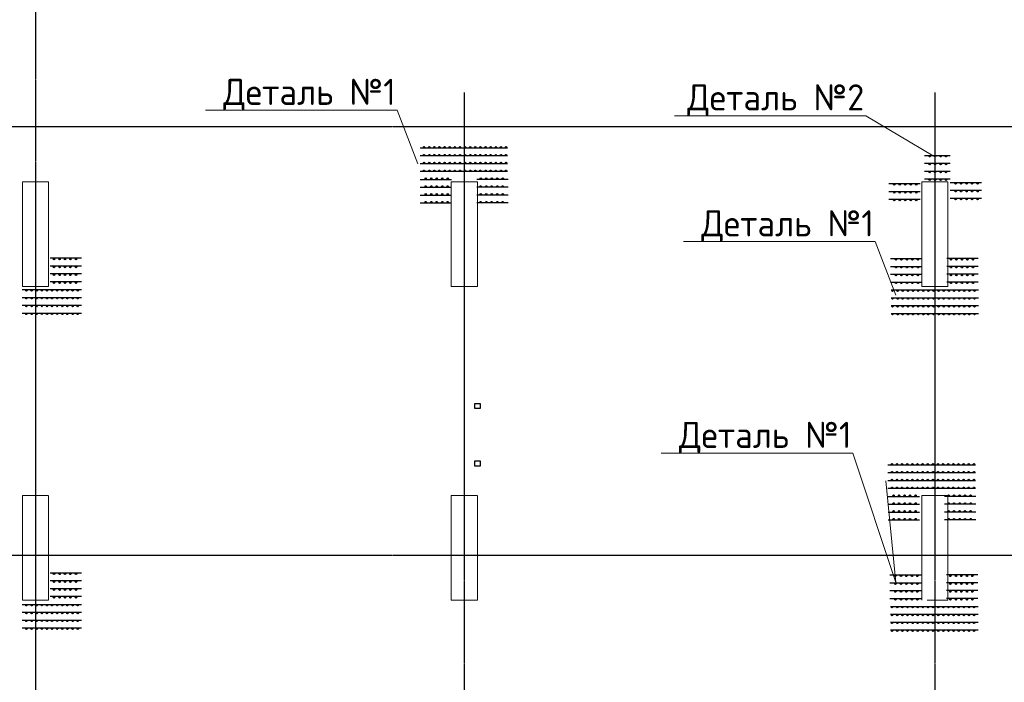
# Model space of a CAD drawing. Header units: millimetres. Extents: x -42044588 to 856694, y -806701 to 941911.
# Tile 246 of 256: x 451861 to 461275, y -62919 to -56582. Entities that reach past the tile are written whole.
import ezdxf
from ezdxf import colors
from ezdxf.entities.mleader import LeaderData, LeaderLine
from ezdxf.math import Vec2, Vec3

# ---------------------------------------------------------------- set-up
doc = ezdxf.new("R2010")
doc.units = ezdxf.units.MM
for name, pattern in [('______5', [1100, 800, -100, 100, -100]), ('ACAD_ISO02W100', [15, 12, -3]), ('осевая', [50.8, 31.75, -6.35, 6.35, -6.35])]:
    doc.linetypes.add(name, pattern=pattern)
doc.layers.add('0 @ 100', color=7, linetype='Continuous')
for name, color, linetype, lineweight in [('A-ANNO-NOTE-1', 7, 'Continuous', 35), ('Оси', 40, '______5', 18), ('осн.сетка', 4, 'Continuous', 60), ('подоснова', 151, 'Continuous', 5), ('размер', 1, 'Continuous', 25), ('РАЗМЕРЫ', 1, 'Continuous', 9), ('Текст', 7, 'Continuous', 25)]:
    doc.layers.add(name, color=color, linetype=linetype, lineweight=lineweight)
doc.styles.add('GOST-2.304_Type-B', font='GOST_Common.ttf')
doc.styles.add('ГОСТ', font='GOST_Common.ttf')

# ---------------------------------------------------------------- blocks, each defined once
blk = doc.blocks.new('A$Cd09756da')
at = {"layer": 'Текст', "color": 7, "attachment_point": 1, "style": 'ГОСТ'}
for s, width, heights, insert, char_height in [('\\pi594.35517;{\\fTimes New Roman|b0|i0|c204|p18;\\C256;Строительство жилого комплекса со  встроенными помещениями \\P\\pi1441.86779;общественного-делового, коммерческого назначения и \\P\\pi41.3631;поликлиническим учреждением по адресу: г. Чита, ул. 1-я Коллективная}', 11543.072, [0], (-11740.8, 4332.9), 250), ('\\pi389.01406;{\\fTimes New Roman|b0|i0|c204|p18;\\C256;«Жилой дом со встроенными помещениями \\P\\pi641.91601;общественно-делового и коммерческого \\P\\pi302.06381;назначения на первом этаже здания», поз. 3.1\\P}', 7000, [1500], (-12014.4, 2803.4), 225)]:
    blk.add_mtext_dynamic_manual_height_columns(s, width=width, gutter_width=12.5, heights=heights, dxfattribs=dict(at, insert=insert, char_height=char_height))
blk = doc.blocks.new('оси 2.1')
at = {"layer": 'Оси', "color": 16, "linetype": 'осевая', "lineweight": 25, "ltscale": 0.5, "transparency": 33554687}
for p, q in [((541987.2, -43214.7), (541987.2, -68882.3)), ((546087.2, -56975.4), (546087.2, -69232.9)), ((550587.2, -56975.4), (550587.2, -69232.9)), ((508401, -57299.1), (573659.2, -57299.1)), ((508401, -61399.1), (573659.2, -61399.1))]:
    blk.add_line(p, q, dxfattribs=at)
blk = doc.blocks.new('стены')
at = {"color": 9, "linetype": 'ACAD_ISO02W100', "lineweight": 9}
for p, q in [((-705021.5, -447823.2), (-705271.5, -447823.2)), ((-705271.5, -447823.2), (-705271.5, -448823.2)), ((-705021.5, -448823.2), (-705021.5, -447823.2)), ((-701171.5, -447823.2), (-701171.5, -448823.2)), ((-700921.5, -447823.2), (-701171.5, -447823.2)), ((-700921.5, -448823.2), (-700921.5, -447823.2)), ((-696421.5, -447823.2), (-696671.5, -447823.2)), ((-696671.5, -447823.2), (-696671.5, -448823.2)), ((-696421.5, -448823.2), (-696421.5, -447823.2)), ((-705271.5, -448823.2), (-705021.5, -448823.2)), ((-701171.5, -448823.2), (-700921.5, -448823.2)), ((-696671.5, -448823.2), (-696421.5, -448823.2)), ((-705021.5, -450823.2), (-705271.5, -450823.2)), ((-705271.5, -450823.2), (-705271.5, -451823.2)), ((-705021.5, -451273.2), (-705021.5, -450823.2)), ((-700921.5, -450823.2), (-701171.5, -450823.2)), ((-701171.5, -450823.2), (-701171.5, -451273.2)), ((-700921.5, -451273.2), (-700921.5, -450823.2)), ((-696671.5, -450823.2), (-696671.5, -451273.2)), ((-696421.5, -450823.2), (-696671.5, -450823.2)), ((-696421.5, -451823.2), (-696421.5, -450823.2)), ((-705021.5, -451393.2), (-705021.5, -451273.2)), ((-701171.5, -451273.2), (-701171.5, -451393.2)), ((-700921.5, -451393.2), (-700921.5, -451273.2)), ((-696671.5, -451273.2), (-696671.5, -451393.2)), ((-705021.5, -451823.2), (-705021.5, -451393.2)), ((-701171.5, -451393.2), (-701171.5, -451823.2)), ((-700921.5, -451823.2), (-700921.5, -451393.2)), ((-696671.5, -451393.2), (-696671.5, -451823.2)), ((-705271.5, -451823.2), (-705021.5, -451823.2)), ((-701171.5, -451823.2), (-701001.5, -451823.2)), ((-701001.5, -451823.2), (-700921.5, -451823.2)), ((-696621.5, -451823.2), (-696421.5, -451823.2)), ((-696541.5, -451823.2), (-696421.5, -451823.2))]:
    blk.add_line(p, q, dxfattribs=at)
blk = doc.blocks.new('деталь 1')
at = {"layer": 'осн.сетка', "color": 3, "lineweight": 25, "ltscale": 100}
for points in [[(263119, 23421), (263119, 20072)], [(263419, 23421), (263419, 20072)], [(263719, 23421), (263719, 20072)], [(264019, 23421), (264019, 20072)], [(264319, 23444), (264319, 22244)], [(264619, 23444), (264619, 22244)], [(264919, 23444), (264919, 22244)], [(265219, 23444), (265219, 22244)], [(264319, 20081), (264319, 21281)], [(264619, 20081), (264619, 21281)], [(264919, 20081), (264919, 21281)], [(265219, 20081), (265219, 21281)]]:
    blk.add_lwpolyline(points, dxfattribs=at)
at = {"layer": 'размер', "lineweight": 25, "ltscale": 2}
for centre, radius in [((263087, 23363), 25.2), ((263387, 23363), 25.2), ((263687, 23363), 25.2), ((263987, 23363), 25.2), ((263087, 23167), 25.2), ((263087, 22971), 25.2), ((263387, 23167), 25.2), ((263387, 22971), 25.2), ((263687, 23167), 25.2), ((263687, 22971), 25.2), ((263987, 23167), 25.2), ((263987, 22971), 25.2), ((264285, 23234), 27), ((264285, 23024), 27), ((264585, 23234), 27), ((264585, 23024), 27), ((264885, 23234), 27), ((264885, 23024), 27), ((265185, 23234), 27), ((265185, 23024), 27), ((263087, 22775), 25.2), ((263087, 22579), 25.2), ((263387, 22775), 25.2), ((263387, 22579), 25.2), ((263687, 22775), 25.2), ((263687, 22579), 25.2), ((263987, 22775), 25.2), ((263987, 22579), 25.2), ((264285, 22814), 27), ((264285, 22604), 27), ((264585, 22814), 27), ((264585, 22604), 27), ((264885, 22814), 27), ((264885, 22604), 27), ((265185, 22814), 27), ((265185, 22604), 27), ((263087, 22383), 25.2), ((263387, 22383), 25.2), ((263687, 22383), 25.2), ((263987, 22383), 25.2), ((264285, 22394), 27), ((264585, 22394), 27), ((264885, 22394), 27), ((265185, 22394), 27), ((263087, 22187), 25.2), ((263087, 21991), 25.2), ((263387, 22187), 25.2), ((263387, 21991), 25.2), ((263687, 22187), 25.2), ((263687, 21991), 25.2), ((263987, 22187), 25.2), ((263987, 21991), 25.2), ((263087, 21795), 25.2), ((263087, 21599), 25.2), ((263387, 21795), 25.2), ((263387, 21599), 25.2), ((263687, 21795), 25.2), ((263687, 21599), 25.2), ((263987, 21795), 25.2), ((263987, 21599), 25.2), ((263087, 21403), 25.2), ((263087, 21207), 25.2), ((263387, 21403), 25.2), ((263387, 21207), 25.2), ((263687, 21403), 25.2), ((263687, 21207), 25.2), ((263987, 21403), 25.2), ((263987, 21207), 25.2), ((264285, 21131), 27), ((264585, 21131), 27), ((264885, 21131), 27), ((265185, 21131), 27), ((263087, 21011), 25.2), ((263087, 20815), 25.2), ((263387, 21011), 25.2), ((263387, 20815), 25.2), ((263687, 21011), 25.2), ((263687, 20815), 25.2), ((263987, 21011), 25.2), ((263987, 20815), 25.2), ((264285, 20921), 27), ((264285, 20711), 27), ((264585, 20921), 27), ((264585, 20711), 27), ((264885, 20921), 27), ((264885, 20711), 27), ((265185, 20921), 27), ((265185, 20711), 27), ((263087, 20619), 25.2), ((263087, 20423), 25.2), ((263387, 20619), 25.2), ((263387, 20423), 25.2), ((263687, 20619), 25.2), ((263687, 20423), 25.2), ((263987, 20619), 25.2), ((263987, 20423), 25.2), ((264285, 20501), 27), ((264585, 20501), 27), ((264885, 20501), 27), ((265185, 20501), 27), ((263087, 20227), 25.2), ((263387, 20227), 25.2), ((263687, 20227), 25.2), ((263987, 20227), 25.2), ((264285, 20291), 27), ((264585, 20291), 27), ((264885, 20291), 27), ((265185, 20291), 27)]:
    blk.add_circle(centre, radius, dxfattribs=at)
blk = doc.blocks.new('_None')
blk = doc.blocks.new('отв эом')
at = {"color": 3, "linetype": 'ByBlock', "lineweight": 30}
for points in [[(24487.3, -248325.8), (24537.5, -248325.8), (24537.5, -248375.7), (24487.3, -248375.7)], [(24487.1, -248875.6), (24537.4, -248875.6), (24537.4, -248925.4), (24487.1, -248925.4)]]:
    blk.add_lwpolyline(points, close=True, dxfattribs=at)

msp = doc.modelspace()

# ---------------------------------------------------------------- linework, layer by layer
at = {"layer": 'осн.сетка', "color": 3, "lineweight": 25, "ltscale": 100}
for points in [[(460511.195, -57879.936), (460756.631, -57879.936)], [(460511.195, -57954.936), (460756.631, -57954.936)], [(460511.195, -58029.936), (460756.631, -58029.936)], [(460170.478, -58149.374), (460470.478, -58149.374)], [(460511.195, -58104.936), (460756.631, -58104.936)], [(460757.427, -58138.702), (461057.427, -58138.702)], [(460170.478, -58224.374), (460470.478, -58224.374)], [(460757.427, -58213.702), (461057.427, -58213.702)], [(460170.478, -58299.374), (460470.478, -58299.374)], [(460757.427, -58288.702), (461057.427, -58288.702)], [(452451.282, -58863.695), (452151.282, -58863.695)], [(452451.282, -58938.695), (452151.282, -58938.695)], [(452451.282, -59013.695), (452151.282, -59013.695)], [(452451.282, -59088.695), (452151.282, -59088.695)], [(451885.462, -59163.695), (452450.978, -59163.695)], [(451885.462, -59238.695), (452450.978, -59238.695)], [(451885.462, -59313.695), (452450.978, -59313.695)], [(451885.462, -59388.695), (452450.978, -59388.695)], [(452451.282, -61874.223), (452151.282, -61874.223)], [(452451.282, -61949.223), (452151.282, -61949.223)], [(452451.282, -62024.223), (452151.282, -62024.223)], [(452451.282, -62099.223), (452151.282, -62099.223)], [(451885.462, -62174.223), (452450.978, -62174.223)], [(451885.462, -62249.223), (452450.978, -62249.223)], [(451885.462, -62324.223), (452450.978, -62324.223)], [(451885.462, -62399.223), (452450.978, -62399.223)]]:
    msp.add_lwpolyline(points, dxfattribs=at)
at = {"layer": 'размер', "lineweight": 25, "ltscale": 2}
for centre, radius in [((460561.631, -57888.34), 6.75), ((460614.131, -57888.34), 6.75), ((460666.631, -57888.34), 6.75), ((460719.131, -57888.34), 6.75), ((460561.631, -57963.34), 6.75), ((460614.131, -57963.34), 6.75), ((460666.631, -57963.34), 6.75), ((460719.131, -57963.34), 6.75), ((460561.631, -58038.34), 6.75), ((460614.131, -58038.34), 6.75), ((460666.631, -58038.34), 6.75), ((460719.131, -58038.34), 6.75), ((460222.978, -58157.778), 6.75), ((460275.478, -58157.778), 6.75), ((460327.978, -58157.778), 6.75), ((460380.478, -58157.778), 6.75), ((460432.978, -58157.778), 6.75), ((460561.631, -58113.34), 6.75), ((460614.131, -58113.34), 6.75), ((460666.631, -58113.34), 6.75), ((460719.131, -58113.34), 6.75), ((460809.927, -58147.106), 6.75), ((460862.427, -58147.106), 6.75), ((460914.927, -58147.106), 6.75), ((460967.427, -58147.106), 6.75), ((461019.927, -58147.106), 6.75), ((460222.978, -58232.778), 6.75), ((460275.478, -58232.778), 6.75), ((460327.978, -58232.778), 6.75), ((460380.478, -58232.778), 6.75), ((460432.978, -58232.778), 6.75), ((460809.927, -58222.106), 6.75), ((460862.427, -58222.106), 6.75), ((460914.927, -58222.106), 6.75), ((460967.427, -58222.106), 6.75), ((461019.927, -58222.106), 6.75), ((460222.978, -58307.778), 6.75), ((460275.478, -58307.778), 6.75), ((460327.978, -58307.778), 6.75), ((460380.478, -58307.778), 6.75), ((460432.978, -58307.778), 6.75), ((460809.927, -58297.106), 6.75), ((460862.427, -58297.106), 6.75), ((460914.927, -58297.106), 6.75), ((460967.427, -58297.106), 6.75), ((461019.927, -58297.106), 6.75), ((452188.782, -58872.099), 6.75), ((452241.282, -58872.099), 6.75), ((452293.782, -58872.099), 6.75), ((452346.282, -58872.099), 6.75), ((452398.782, -58872.099), 6.75), ((452188.782, -58947.099), 6.75), ((452188.782, -59022.099), 6.75), ((452241.282, -58947.099), 6.75), ((452241.282, -59022.099), 6.75), ((452293.782, -58947.099), 6.75), ((452293.782, -59022.099), 6.75), ((452346.282, -58947.099), 6.75), ((452346.282, -59022.099), 6.75), ((452398.782, -58947.099), 6.75), ((452398.782, -59022.099), 6.75), ((452188.782, -59097.099), 6.75), ((452241.282, -59097.099), 6.75), ((452293.782, -59097.099), 6.75), ((452346.282, -59097.099), 6.75), ((452398.782, -59097.099), 6.75), ((451924.981, -59171.538), 6.3), ((451973.981, -59171.538), 6.3), ((452022.981, -59171.538), 6.3), ((452071.981, -59171.538), 6.3), ((452120.981, -59171.538), 6.3), ((452169.981, -59171.538), 6.3), ((452218.981, -59171.538), 6.3), ((452267.981, -59171.538), 6.3), ((452316.981, -59171.538), 6.3), ((452365.981, -59171.538), 6.3), ((452414.981, -59171.538), 6.3), ((451924.981, -59246.538), 6.3), ((451973.981, -59246.538), 6.3), ((452022.981, -59246.538), 6.3), ((452071.981, -59246.538), 6.3), ((452120.981, -59246.538), 6.3), ((452169.981, -59246.538), 6.3), ((452218.981, -59246.538), 6.3), ((452267.981, -59246.538), 6.3), ((452316.981, -59246.538), 6.3), ((452365.981, -59246.538), 6.3), ((452414.981, -59246.538), 6.3), ((451924.981, -59321.538), 6.3), ((451924.981, -59396.538), 6.3), ((451973.981, -59321.538), 6.3), ((451973.981, -59396.538), 6.3), ((452022.981, -59321.538), 6.3), ((452022.981, -59396.538), 6.3), ((452071.981, -59321.538), 6.3), ((452071.981, -59396.538), 6.3), ((452120.981, -59321.538), 6.3), ((452120.981, -59396.538), 6.3), ((452169.981, -59321.538), 6.3), ((452169.981, -59396.538), 6.3), ((452218.981, -59321.538), 6.3), ((452218.981, -59396.538), 6.3), ((452267.981, -59321.538), 6.3), ((452267.981, -59396.538), 6.3), ((452316.981, -59321.538), 6.3), ((452316.981, -59396.538), 6.3), ((452365.981, -59321.538), 6.3), ((452365.981, -59396.538), 6.3), ((452414.981, -59321.538), 6.3), ((452414.981, -59396.538), 6.3), ((452188.782, -61882.627), 6.75), ((452241.282, -61882.627), 6.75), ((452293.782, -61882.627), 6.75), ((452346.282, -61882.627), 6.75), ((452398.782, -61882.627), 6.75), ((452188.782, -61957.627), 6.75), ((452188.782, -62032.627), 6.75), ((452241.282, -61957.627), 6.75), ((452241.282, -62032.627), 6.75), ((452293.782, -61957.627), 6.75), ((452293.782, -62032.627), 6.75), ((452346.282, -61957.627), 6.75), ((452346.282, -62032.627), 6.75), ((452398.782, -61957.627), 6.75), ((452398.782, -62032.627), 6.75), ((452188.782, -62107.627), 6.75), ((452241.282, -62107.627), 6.75), ((452293.782, -62107.627), 6.75), ((452346.282, -62107.627), 6.75), ((452398.782, -62107.627), 6.75), ((451924.981, -62182.067), 6.3), ((451973.981, -62182.067), 6.3), ((452022.981, -62182.067), 6.3), ((452071.981, -62182.067), 6.3), ((452120.981, -62182.067), 6.3), ((452169.981, -62182.067), 6.3), ((452218.981, -62182.067), 6.3), ((452267.981, -62182.067), 6.3), ((452316.981, -62182.067), 6.3), ((452365.981, -62182.067), 6.3), ((452414.981, -62182.067), 6.3), ((451924.981, -62257.067), 6.3), ((451924.981, -62332.067), 6.3), ((451973.981, -62257.067), 6.3), ((451973.981, -62332.067), 6.3), ((452022.981, -62257.067), 6.3), ((452022.981, -62332.067), 6.3), ((452071.981, -62257.067), 6.3), ((452071.981, -62332.067), 6.3), ((452120.981, -62257.067), 6.3), ((452120.981, -62332.067), 6.3), ((452169.981, -62257.067), 6.3), ((452169.981, -62332.067), 6.3), ((452218.981, -62257.067), 6.3), ((452218.981, -62332.067), 6.3), ((452267.981, -62257.067), 6.3), ((452267.981, -62332.067), 6.3), ((452316.981, -62257.067), 6.3), ((452316.981, -62332.067), 6.3), ((452365.981, -62257.067), 6.3), ((452365.981, -62332.067), 6.3), ((452414.981, -62257.067), 6.3), ((452414.981, -62332.067), 6.3), ((451924.981, -62407.067), 6.3), ((451973.981, -62407.067), 6.3), ((452022.981, -62407.067), 6.3), ((452071.981, -62407.067), 6.3), ((452120.981, -62407.067), 6.3), ((452169.981, -62407.067), 6.3), ((452218.981, -62407.067), 6.3), ((452267.981, -62407.067), 6.3), ((452316.981, -62407.067), 6.3), ((452365.981, -62407.067), 6.3), ((452414.981, -62407.067), 6.3)]:
    msp.add_circle(centre, radius, dxfattribs=at)

# ---------------------------------------------------------------- block references
msp.add_blockref('стены', (1157158.164, 389689.889))
at = {"lineweight": 50, "ltscale": 100}
for p in [(370024.669, -60395.957, -720), (307323.295, -60997.972), (283789.1, -61374.649), (185676.315, -61616.925)]:
    msp.add_blockref('A$Cd09756da', p, dxfattribs=at)
at = {"layer": 'A-ANNO-NOTE-1', "color": 4, "linetype": 'ByBlock', "lineweight": 9}
msp.add_blockref('отв эом', (431724.68, 188073.786), dxfattribs=at)
at = {"layer": 'РАЗМЕРЫ'}
msp.add_blockref('оси 2.1', (-89975.568, -304.24), dxfattribs=at)
at = {"layer": 'РАЗМЕРЫ', "color": 1, "xscale": 0.25, "yscale": 0.25, "zscale": 0.25}
for p, rotation in [((450670.579, 7969.8), 270), ((466047.153, -125170.902), 89.99999999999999), ((455143.586, 4938.25), 270), ((466043.147, -128197.254), 89.99999999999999)]:
    msp.add_blockref('деталь 1', p, dxfattribs=dict(at, rotation=rotation))

# ---------------------------------------------------------------- texts
at = {"layer": '0 @ 100', "insert": (264884.183, -43453.006), "char_height": 300, "width": 18500, "attachment_point": 1, "style": 'ГОСТ'}
msp.add_mtext('\\pi-900,l900,t900;{\\C7;1.^IАрмирование монолитной плиты  состоит из основного армирования ∅10 А500С с шагом  200х200мм  в нижней зоне, основного армирования ∅10 А500С с шагом  200х200мм  в  верхней зоне и дополнительного армирования, указанного на схемах армирования.\\P2.^IАрмирование плиты предусмотрено отдельными  стержнями заводской длины по осям Х и Y. При недостатке заводской длины стержней для армирования плиты, стыки стержней осуществлять внахлестку без  сварки. Стыки арматуры внахлестку должны располагаться вразбежку (через шаг). См. деталь стыковки арматуры.\\P3.^IВерхнюю и нижнюю арматуру вязать вязальной проволокой через пересечение.  Стержни основной и дополнительной арматуры укладывать в соответствии с сечениями .\\P4.^IПо периметру плиты и у отверстий  у концов основной арматуры устанавливать П-образные элементы Ск1.\\P5.^IПозиции со знаком "*" укладываются с шагом 100 мм\\P6.^IДля фиксации в проектном положении стержней верхней сетки устанавливать фиксаторы Ф1 с шагом 600х600мм.\\P7.^IДиаметр оправки стержня при d<20мм - 5d, при d≥20мм - 8d\\P8.^IКаркасы поперечного армирования устанавливаются до начала устройство верхней сетки армирования.\\P9.^IВ местах расположения отверстий осуществить прерывания основной и дополнительной сеток арматуры. Отверстия обрамляются двумя стержнями арматуры  см. узел обрамления отверстий лист 8, расход стали на обрамление учтен на листе 3.\\P10.^IПроемы размерами до 300х300 допускается выполнять по месту методом алмазного бурения.\\P11.^IЧертеж каркасов КР1, КР2, КР3 см лист 7}', dxfattribs=at)
at = {"layer": 'Текст', "color": 7, "char_height": 250, "attachment_point": 1, "style": 'ГОСТ'}
for s, insert in [('\\pi3500;\\P\\pi260.98485;Плита перекрытия на отм. +3,900; (нижнее \\P\\pi2475;армирование){\\H1.125x; }', (-30240.159, -59874.649)), ('\\pi3500;\\P\\pi198.48485;Плита перекрытия на отм. +3,900; (верхнее \\P\\pi1809.09091;армирование по оси Х){\\H1.125x; }', (74012.976, -59874.649)), ('\\pi3500;\\P\\pi903.78788;Плита перекрытия на отм. +3,900;  \\P\\pi1507.19697;(поперечное армирование)', (271789.1, -59874.649)), ('\\pi3500;\\P\\pi198.48485;Плита перекрытия на отм. +3,900; (верхнее \\P\\pi1809.09091;армирование по оси Y){\\H1.125x; }', (173676.315, -60116.925))]:
    msp.add_mtext_dynamic_manual_height_columns(s, width=7000, gutter_width=12.5, heights=[1500], dxfattribs=dict(at, insert=insert))

# ---------------------------------------------------------------- leaders
at = {"layer": 'подоснова', "color": 5, "ltscale": 0.3}
ml = msp.add_multileader_mtext('Standard', dxfattribs=at)
ml.set_content('Деталь №1', color=5, style='GOST-2.304_Type-B')
ml.set_leader_properties(color=256, linetype='ByLayer', lineweight=15)
ml.set_arrow_properties(name='NONE')
ml.build(insert=Vec2(0, 0))
ml.multileader.update_dxf_attribs({"text_left_attachment_type": 6, "text_right_attachment_type": 6, "dogleg_length": 0.1, "arrow_head_size": 18})
ctx = ml.context
ctx.base_point, ctx.char_height, ctx.arrow_head_size, ctx.landing_gap_size, ctx.plane_origin = Vec3(453793.373, -57447.233), 250, 18, 20, Vec3(450784.833, -46906.642)
ctx.left_attachment, ctx.right_attachment, ctx.text_align_type = 6, 6, 1
notes = []
notes.append((ctx, [(1, (1, 1, 0), (455469.079, -57447.233), (-1, 0), 0.1, [(0, [(455668.162, -57959.844)], 0, [])])]))
ctx.mtext.insert, ctx.mtext.alignment, ctx.mtext.flow_direction = Vec3(454631.176, -57147.233), 2, 5
at = {"layer": 'подоснова', "color": 6, "ltscale": 0.3}
ml = msp.add_multileader_mtext('Standard', dxfattribs=at)
ml.set_content('Деталь №2', color=6, style='GOST-2.304_Type-B')
ml.set_leader_properties(color=256, linetype='ByLayer', lineweight=15)
ml.set_arrow_properties(name='NONE')
ml.build(insert=Vec2(0, 0))
ml.multileader.update_dxf_attribs({"text_left_attachment_type": 6, "text_right_attachment_type": 6, "dogleg_length": 0.1, "arrow_head_size": 18})
ctx = ml.context
ctx.base_point, ctx.char_height, ctx.arrow_head_size, ctx.landing_gap_size, ctx.plane_origin = Vec3(458226.968, -57499.911), 250, 18, 20, Vec3(455268.428, -46959.319)
ctx.left_attachment, ctx.right_attachment, ctx.text_align_type = 6, 6, 1
notes.append((ctx, [(1, (1, 1, 0), (459952.674, -57499.911), (-1, 0), 0.1, [(0, [(460594.735, -57882.424)], 0, [])])]))
ctx.mtext.insert, ctx.mtext.alignment, ctx.mtext.flow_direction = Vec3(459089.771, -57199.911), 2, 5
at = {"layer": 'подоснова', "color": 5, "ltscale": 0.3}
ml = msp.add_multileader_mtext('Standard', dxfattribs=at)
ml.set_content('Деталь №1', color=5, style='GOST-2.304_Type-B')
ml.set_leader_properties(color=256, linetype='ByLayer', lineweight=15)
ml.set_arrow_properties(name='NONE')
ml.build(insert=Vec2(0, 0))
ml.multileader.update_dxf_attribs({"text_left_attachment_type": 6, "text_right_attachment_type": 6, "dogleg_length": 0.1, "arrow_head_size": 18})
ctx = ml.context
ctx.base_point, ctx.char_height, ctx.arrow_head_size, ctx.landing_gap_size, ctx.plane_origin = Vec3(458364.717, -58704.47), 250, 18, 20, Vec3(455356.177, -48163.879)
ctx.left_attachment, ctx.right_attachment, ctx.text_align_type = 6, 6, 1
notes.append((ctx, [(1, (1, 1, 0), (460040.423, -58704.47), (-1, 0), 0.1, [(0, [(460239.506, -59217.081)], 0, [])])]))
ctx.mtext.insert, ctx.mtext.alignment, ctx.mtext.flow_direction = Vec3(459202.52, -58404.47), 2, 5
ml = msp.add_multileader_mtext('Standard', dxfattribs=at)
ml.set_content('Деталь №1', color=5, style='GOST-2.304_Type-B')
ml.set_leader_properties(color=256, linetype='ByLayer', lineweight=15)
ml.set_arrow_properties(name='NONE')
ml.build(insert=Vec2(0, 0))
ml.multileader.update_dxf_attribs({"text_left_attachment_type": 6, "text_right_attachment_type": 6, "dogleg_length": 0.1, "arrow_head_size": 18})
ctx = ml.context
ctx.base_point, ctx.char_height, ctx.arrow_head_size, ctx.landing_gap_size, ctx.plane_origin = Vec3(458151.074, -60727.576), 250, 18, 20, Vec3(455257.84, -49938.192)
ctx.left_attachment, ctx.right_attachment, ctx.text_align_type = 6, 6, 1
notes.append((ctx, [(1, (1, 1, 0), (459826.78, -60727.576), (-1, 0), 0.1, [(1, [(460141.169, -60991.394), (460237.954, -61963.339)], 0, [])])]))
ctx.mtext.insert, ctx.mtext.alignment, ctx.mtext.flow_direction = Vec3(458988.877, -60427.576), 2, 5
for ctx, leaders in notes:
    for number, flags, end, landing, length, lines in leaders:
        leader = LeaderData()
        leader.index, (leader.has_last_leader_line, leader.has_dogleg_vector, leader.attachment_direction) = number, flags
        leader.last_leader_point, leader.dogleg_vector, leader.dogleg_length = Vec3(end), Vec3(landing), length
        for number, points, colour, breaks in lines:
            line = LeaderLine()
            line.index, line.vertices, line.color, line.breaks = number, Vec3.list(points), colors.encode_raw_color(colour), breaks
            leader.lines.append(line)
        ctx.leaders.append(leader)

doc.saveas('drawing.dxf')
